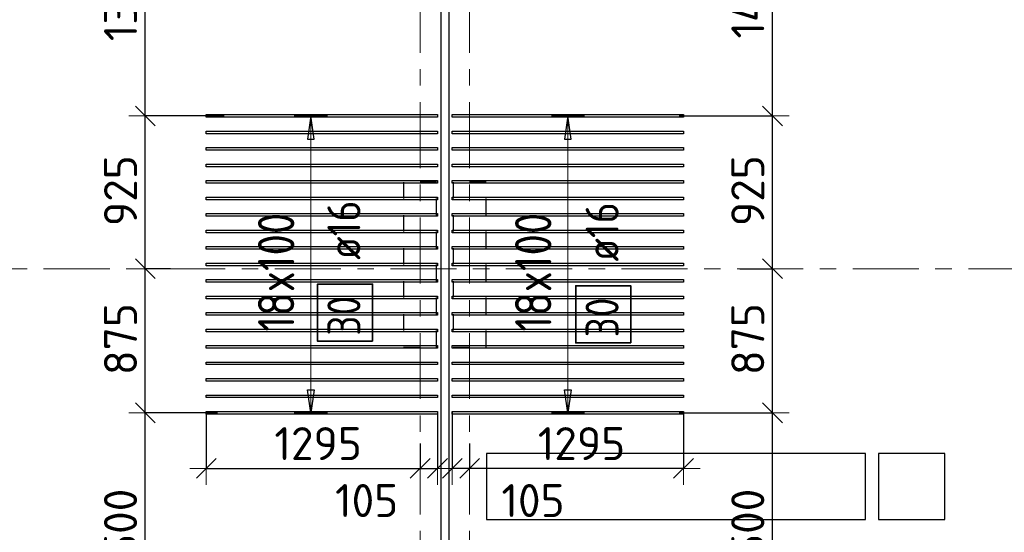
# Model space of a CAD drawing. Header units: metres. Extents: x -38 to 107, y -15 to 21.
# Tile 34 of 167: x 30.13 to 36.09, y 11.2 to 14.31. Entities that reach past the tile are written whole.
import ezdxf

# ---------------------------------------------------------------- set-up
doc = ezdxf.new("R2010")
doc.units = ezdxf.units.M
doc.header["$PDMODE"] = 65
for name, pattern in [('______11', [0.5, 0.4, -0.05, 0, -0.05]), ('______2', [0.0405, 0.03, -0.0105]), ('______5', [1.1, 0.8, -0.1, 0.1, -0.1])]:
    doc.linetypes.add(name, pattern=pattern)
for name, color, linetype, lineweight in [('XR$2$Осевая линия (1)', 7, '______5', 13), ('XR$4$Перекрытие (1)', 7, 'Continuous', 35), ('XR$4$Размерная линия (1)', 7, 'Continuous', 13)]:
    doc.layers.add(name, color=color, linetype=linetype, lineweight=lineweight)
doc.layers.add('XR$4$Арм.стержн.Доп. Арм верхн.зоны Х', color=7, linetype='Continuous', lineweight=35, true_color=0x8c8cff)
doc.layers.add('XR$6$Стена_ бетон несущ.', color=7, linetype='Continuous', lineweight=70, true_color=0xb4b496)
doc.styles.add('ISOCPEUR', font='txt')
doc.dimstyles.new('DIMSTYLE_3', dxfattribs={"dimtxt": 0.2, "dimasz": 0.2, "dimexe": 0, "dimexo": 0, "dimgap": 0.1, "dimtad": 2, "dimdec": 0, "dimlfac": 1000, "dimrnd": 5, "dimzin": 12, "dimdsep": 46, "dimtxsty": 'ISOCPEUR', "dimblk1": 'ALL_ML_STRICH', "dimblk2": 'ALL_ML_STRICH', "dimsah": 1, "dimcen": 0, "dimclrd": 7, "dimclre": 256, "dimclrt": 7, "dimadec": 0, "dimazin": 0, "dimtfac": 1, "dimtdec": 0, "dimtix": 1, "dimtmove": 2, "dimatfit": 3, "dimfxl": 0, "dimtzin": 0, "dimlwd": 0, "dimlwe": -3, "dimarcsym": 0})
doc.dimstyles.new('DIMSTYLE_33', dxfattribs={"dimtxt": 0.2, "dimasz": 0.2, "dimexe": 0, "dimexo": 0, "dimgap": 0.1, "dimtad": 2, "dimdec": 0, "dimlfac": 1000, "dimrnd": 5, "dimzin": 12, "dimdsep": 46, "dimtxsty": 'ISOCPEUR', "dimblk1": 'ALL_ML_STRICH', "dimblk2": 'ALL_ML_STRICH', "dimsah": 1, "dimcen": 0, "dimclrd": 7, "dimclre": 256, "dimclrt": 7, "dimadec": 0, "dimazin": 0, "dimtfac": 1, "dimtdec": 0, "dimtix": 1, "dimtmove": 2, "dimatfit": 3, "dimfxl": 0, "dimtvp": 1.2, "dimtzin": 0, "dimlwd": 0, "dimlwe": -3, "dimarcsym": 0})
doc.dimstyles.new('DIMSTYLE_34', dxfattribs={"dimtxt": 0.2, "dimasz": 0.2, "dimexe": 0, "dimexo": 0, "dimgap": 0.1, "dimtad": 0, "dimdec": 0, "dimlfac": 1000, "dimrnd": 5, "dimzin": 12, "dimdsep": 46, "dimtxsty": 'ISOCPEUR', "dimblk1": 'ALL_ML_STRICH', "dimblk2": 'ALL_ML_STRICH', "dimsah": 1, "dimcen": 0, "dimclrd": 7, "dimclre": 256, "dimclrt": 7, "dimadec": 0, "dimazin": 0, "dimtfac": 1, "dimtdec": 0, "dimtix": 1, "dimtmove": 2, "dimatfit": 3, "dimfxl": 0, "dimtvp": 1.2, "dimtzin": 0, "dimlwd": 0, "dimlwe": -3, "dimarcsym": 0})

# ---------------------------------------------------------------- blocks, each defined once
blk = doc.blocks.new('ALL_ML_STRICH')
at = {"color": 0, "linetype": 'ByBlock', "lineweight": -2}
for p, q in [((-0.3, -0.3), (0.3, 0.3)), ((0, -0.5), (0, 0.5)), ((-1, 0), (0.5, 0))]:
    blk.add_line(p, q, dxfattribs=at)
blk = doc.blocks.new('*D293')
at = {"layer": 'DEFPOINTS', "color": 7, "linetype": 'Continuous', "lineweight": 13, "transparency": 33554687}
for p in [(31.255, 11.9483), (32.55, 11.7595), (31.255, 11.5895)]:
    blk.add_point(p, dxfattribs=at)
at = {"layer": 'XR$4$Размерная линия (1)', "color": 9, "linetype": 'Continuous', "lineweight": -2, "true_color": 0xc7c7c7, "transparency": 33554687}
for p, q in [((31.255, 11.9283), (31.255, 11.5895)), ((32.55, 11.7395), (32.55, 11.5895))]:
    blk.add_line(p, q, dxfattribs=at)
at = {"layer": 'XR$4$Размерная линия (1)', "color": 7, "linetype": 'Continuous', "lineweight": -2, "transparency": 33554687}
blk.add_line((31.255, 11.5895), (32.55, 11.5895), dxfattribs=at)
at = {"layer": 'XR$4$Размерная линия (1)', "color": 7, "linetype": 'Continuous', "lineweight": 13, "transparency": 33554687, "xscale": 0.2, "yscale": 0.2, "zscale": 0.2, "rotation": 180}
blk.add_blockref('ALL_ML_STRICH', (31.255, 11.5895), dxfattribs=at)
at = {"layer": 'XR$4$Размерная линия (1)', "color": 7, "linetype": 'Continuous', "lineweight": 13, "transparency": 33554687, "xscale": 0.2, "yscale": 0.2, "zscale": 0.2}
blk.add_blockref('ALL_ML_STRICH', (32.55, 11.5895), dxfattribs=at)
at = {"layer": 'XR$4$Размерная линия (1)', "color": 7, "linetype": 'Continuous', "lineweight": 13, "transparency": 33554687, "insert": (31.9325, 11.7395), "char_height": 0.2, "width": 0.8, "attachment_point": 5, "style": 'ISOCPEUR'}
blk.add_mtext('\\A1;{1295}', dxfattribs=at)
blk = doc.blocks.new('*D294')
at = {"layer": 'DEFPOINTS', "color": 7, "linetype": 'Continuous', "lineweight": 13, "transparency": 33554687}
for p in [(32.655, 11.9483), (32.55, 11.7595), (32.55, 11.5895)]:
    blk.add_point(p, dxfattribs=at)
at = {"layer": 'XR$4$Размерная линия (1)', "color": 9, "linetype": 'Continuous', "lineweight": -2, "true_color": 0xc7c7c7, "transparency": 33554687}
for p, q in [((32.655, 11.9283), (32.655, 11.5895)), ((32.55, 11.7395), (32.55, 11.5895))]:
    blk.add_line(p, q, dxfattribs=at)
at = {"layer": 'XR$4$Размерная линия (1)', "color": 7, "linetype": 'Continuous', "lineweight": -2, "transparency": 33554687}
blk.add_line((32.55, 11.5895), (32.655, 11.5895), dxfattribs=at)
at = {"layer": 'XR$4$Размерная линия (1)', "color": 7, "linetype": 'Continuous', "lineweight": 13, "transparency": 33554687, "xscale": 0.2, "yscale": 0.2, "zscale": 0.2, "rotation": 180}
blk.add_blockref('ALL_ML_STRICH', (32.55, 11.5895), dxfattribs=at)
at = {"layer": 'XR$4$Размерная линия (1)', "color": 7, "linetype": 'Continuous', "lineweight": 13, "transparency": 33554687, "xscale": 0.2, "yscale": 0.2, "zscale": 0.2}
blk.add_blockref('ALL_ML_STRICH', (32.655, 11.5895), dxfattribs=at)
at = {"layer": 'XR$4$Размерная линия (1)', "color": 7, "linetype": 'Continuous', "lineweight": 13, "transparency": 33554687, "insert": (32.2262, 11.3943), "char_height": 0.2, "width": 0.6, "attachment_point": 5, "style": 'ISOCPEUR'}
blk.add_mtext('\\A1;{105}', dxfattribs=at)
blk = doc.blocks.new('*D301')
at = {"layer": 'DEFPOINTS', "color": 7, "linetype": 'Continuous', "lineweight": 13, "transparency": 33554687}
for p in [(34.145, 11.9483), (32.85, 11.7595), (34.145, 11.5895)]:
    blk.add_point(p, dxfattribs=at)
at = {"layer": 'XR$4$Размерная линия (1)', "color": 9, "linetype": 'Continuous', "lineweight": -2, "true_color": 0xc7c7c7, "transparency": 33554687}
for p, q in [((34.145, 11.9283), (34.145, 11.5895)), ((32.85, 11.7395), (32.85, 11.5895))]:
    blk.add_line(p, q, dxfattribs=at)
at = {"layer": 'XR$4$Размерная линия (1)', "color": 7, "linetype": 'Continuous', "lineweight": -2, "transparency": 33554687}
blk.add_line((34.145, 11.5895), (32.85, 11.5895), dxfattribs=at)
at = {"layer": 'XR$4$Размерная линия (1)', "color": 7, "linetype": 'Continuous', "lineweight": 13, "transparency": 33554687, "xscale": 0.2, "yscale": 0.2, "zscale": 0.2}
for p, rotation in [((32.85, 11.5895), 180), ((34.145, 11.5895), 360)]:
    blk.add_blockref('ALL_ML_STRICH', p, dxfattribs=dict(at, rotation=rotation))
at = {"layer": 'XR$4$Размерная линия (1)', "color": 7, "linetype": 'Continuous', "lineweight": 13, "transparency": 33554687, "insert": (33.5275, 11.7395), "char_height": 0.2, "width": 0.8, "attachment_point": 5, "style": 'ISOCPEUR'}
blk.add_mtext('\\A1;{1295}', dxfattribs=at)
blk = doc.blocks.new('*D302')
at = {"layer": 'DEFPOINTS', "color": 7, "linetype": 'Continuous', "lineweight": 13, "transparency": 33554687}
for p in [(32.745, 11.9483), (32.85, 11.7595), (32.85, 11.5895)]:
    blk.add_point(p, dxfattribs=at)
at = {"layer": 'XR$4$Размерная линия (1)', "color": 9, "linetype": 'Continuous', "lineweight": -2, "true_color": 0xc7c7c7, "transparency": 33554687}
for p, q in [((32.745, 11.9283), (32.745, 11.5895)), ((32.85, 11.7395), (32.85, 11.5895))]:
    blk.add_line(p, q, dxfattribs=at)
at = {"layer": 'XR$4$Размерная линия (1)', "color": 7, "linetype": 'Continuous', "lineweight": -2, "transparency": 33554687}
blk.add_line((32.85, 11.5895), (32.745, 11.5895), dxfattribs=at)
at = {"layer": 'XR$4$Размерная линия (1)', "color": 7, "linetype": 'Continuous', "lineweight": 13, "transparency": 33554687, "xscale": 0.2, "yscale": 0.2, "zscale": 0.2}
for p, rotation in [((32.745, 11.5895), 180), ((32.85, 11.5895), 360)]:
    blk.add_blockref('ALL_ML_STRICH', p, dxfattribs=dict(at, rotation=rotation))
at = {"layer": 'XR$4$Размерная линия (1)', "color": 7, "linetype": 'Continuous', "lineweight": 13, "transparency": 33554687, "insert": (33.2338, 11.3943), "char_height": 0.2, "width": 0.6, "attachment_point": 5, "style": 'ISOCPEUR'}
blk.add_mtext('\\A1;{105}', dxfattribs=at)
blk = doc.blocks.new('*D470')
at = {"layer": 'DEFPOINTS', "color": 7, "linetype": 'Continuous', "lineweight": 13, "transparency": 33554687}
for p in [(31.3429, 11.9262), (30.8857, 10.4262), (31.3153, 10.4262)]:
    blk.add_point(p, dxfattribs=at)
at = {"layer": 'XR$4$Размерная линия (1)', "color": 9, "linetype": 'Continuous', "lineweight": -2, "true_color": 0xc7c7c7, "transparency": 33554687}
for p, q in [((31.3229, 11.9262), (30.8857, 11.9262)), ((31.2953, 10.4262), (30.8857, 10.4262))]:
    blk.add_line(p, q, dxfattribs=at)
at = {"layer": 'XR$4$Размерная линия (1)', "color": 7, "linetype": 'Continuous', "lineweight": -2, "transparency": 33554687}
blk.add_line((30.8857, 10.4262), (30.8857, 11.9262), dxfattribs=at)
at = {"layer": 'XR$4$Размерная линия (1)', "color": 7, "linetype": 'Continuous', "lineweight": 13, "transparency": 33554687, "xscale": 0.2, "yscale": 0.2, "zscale": 0.2}
for p, rotation in [((30.8857, 11.9262), 90), ((30.8857, 10.4262), 270)]:
    blk.add_blockref('ALL_ML_STRICH', p, dxfattribs=dict(at, rotation=rotation))
at = {"layer": 'XR$4$Размерная линия (1)', "color": 7, "linetype": 'Continuous', "lineweight": 13, "transparency": 33554687, "insert": (30.7357, 11.2062), "char_height": 0.2, "width": 0.8, "attachment_point": 5, "rotation": 90, "style": 'ISOCPEUR'}
blk.add_mtext('\\A1;{1500}', dxfattribs=at)
blk = doc.blocks.new('*D471')
at = {"layer": 'DEFPOINTS', "color": 7, "linetype": 'Continuous', "lineweight": 13, "transparency": 33554687}
for p in [(31.0591, 12.8), (30.8857, 11.9262), (31.3429, 11.9262)]:
    blk.add_point(p, dxfattribs=at)
at = {"layer": 'XR$4$Размерная линия (1)', "color": 9, "linetype": 'Continuous', "lineweight": -2, "true_color": 0xc7c7c7, "transparency": 33554687}
for p, q in [((31.0391, 12.8), (30.8857, 12.8)), ((31.3229, 11.9262), (30.8857, 11.9262))]:
    blk.add_line(p, q, dxfattribs=at)
at = {"layer": 'XR$4$Размерная линия (1)', "color": 7, "linetype": 'Continuous', "lineweight": -2, "transparency": 33554687}
blk.add_line((30.8857, 11.9262), (30.8857, 12.8), dxfattribs=at)
at = {"layer": 'XR$4$Размерная линия (1)', "color": 7, "linetype": 'Continuous', "lineweight": 13, "transparency": 33554687, "xscale": 0.2, "yscale": 0.2, "zscale": 0.2}
for p, rotation in [((30.8857, 12.8), 90), ((30.8857, 11.9262), 270)]:
    blk.add_blockref('ALL_ML_STRICH', p, dxfattribs=dict(at, rotation=rotation))
at = {"layer": 'XR$4$Размерная линия (1)', "color": 7, "linetype": 'Continuous', "lineweight": 13, "transparency": 33554687, "insert": (30.7357, 12.3731), "char_height": 0.2, "width": 0.6, "attachment_point": 5, "rotation": 90, "style": 'ISOCPEUR'}
blk.add_mtext('\\A1;{875}', dxfattribs=at)
blk = doc.blocks.new('*D472')
at = {"layer": 'DEFPOINTS', "color": 7, "linetype": 'Continuous', "lineweight": 13, "transparency": 33554687}
for p in [(31.3834, 13.7262), (30.8857, 12.8), (31.0591, 12.8)]:
    blk.add_point(p, dxfattribs=at)
at = {"layer": 'XR$4$Размерная линия (1)', "color": 9, "linetype": 'Continuous', "lineweight": -2, "true_color": 0xc7c7c7, "transparency": 33554687}
for p, q in [((31.3634, 13.7262), (30.8857, 13.7262)), ((31.0391, 12.8), (30.8857, 12.8))]:
    blk.add_line(p, q, dxfattribs=at)
at = {"layer": 'XR$4$Размерная линия (1)', "color": 7, "linetype": 'Continuous', "lineweight": -2, "transparency": 33554687}
blk.add_line((30.8857, 12.8), (30.8857, 13.7262), dxfattribs=at)
at = {"layer": 'XR$4$Размерная линия (1)', "color": 7, "linetype": 'Continuous', "lineweight": 13, "transparency": 33554687, "xscale": 0.2, "yscale": 0.2, "zscale": 0.2}
for p, rotation in [((30.8857, 13.7262), 90), ((30.8857, 12.8), 270)]:
    blk.add_blockref('ALL_ML_STRICH', p, dxfattribs=dict(at, rotation=rotation))
at = {"layer": 'XR$4$Размерная линия (1)', "color": 7, "linetype": 'Continuous', "lineweight": 13, "transparency": 33554687, "insert": (30.7357, 13.2731), "char_height": 0.2, "width": 0.6, "attachment_point": 5, "rotation": 90, "style": 'ISOCPEUR'}
blk.add_mtext('\\A1;{925}', dxfattribs=at)
blk = doc.blocks.new('*D473')
at = {"layer": 'DEFPOINTS', "color": 7, "linetype": 'Continuous', "lineweight": 13, "transparency": 33554687}
for p in [(31.2924, 15.1003), (30.8857, 13.7262), (31.3834, 13.7262)]:
    blk.add_point(p, dxfattribs=at)
at = {"layer": 'XR$4$Размерная линия (1)', "color": 9, "linetype": 'Continuous', "lineweight": -2, "true_color": 0xc7c7c7, "transparency": 33554687}
for p, q in [((31.2724, 15.1003), (30.8857, 15.1003)), ((31.3634, 13.7262), (30.8857, 13.7262))]:
    blk.add_line(p, q, dxfattribs=at)
at = {"layer": 'XR$4$Размерная линия (1)', "color": 7, "linetype": 'Continuous', "lineweight": -2, "transparency": 33554687}
blk.add_line((30.8857, 13.7262), (30.8857, 15.1003), dxfattribs=at)
at = {"layer": 'XR$4$Размерная линия (1)', "color": 7, "linetype": 'Continuous', "lineweight": 13, "transparency": 33554687, "xscale": 0.2, "yscale": 0.2, "zscale": 0.2}
for p, rotation in [((30.8857, 15.1003), 90), ((30.8857, 13.7262), 270)]:
    blk.add_blockref('ALL_ML_STRICH', p, dxfattribs=dict(at, rotation=rotation))
at = {"layer": 'XR$4$Размерная линия (1)', "color": 7, "linetype": 'Continuous', "lineweight": 13, "transparency": 33554687, "insert": (30.7357, 14.4432), "char_height": 0.2, "width": 0.8, "attachment_point": 5, "rotation": 90, "style": 'ISOCPEUR'}
blk.add_mtext('\\A1;{1375}', dxfattribs=at)
blk = doc.blocks.new('*D487')
at = {"layer": 'DEFPOINTS', "color": 7, "linetype": 'Continuous', "lineweight": 13, "transparency": 33554687}
for p in [(34.0988, 11.9262), (34.0996, 10.4262), (34.6844, 10.4262)]:
    blk.add_point(p, dxfattribs=at)
at = {"layer": 'XR$4$Размерная линия (1)', "color": 9, "linetype": 'Continuous', "lineweight": -2, "true_color": 0xc7c7c7, "transparency": 33554687}
for p, q in [((34.1188, 11.9262), (34.6844, 11.9262)), ((34.1196, 10.4262), (34.6844, 10.4262))]:
    blk.add_line(p, q, dxfattribs=at)
at = {"layer": 'XR$4$Размерная линия (1)', "color": 7, "linetype": 'Continuous', "lineweight": -2, "transparency": 33554687}
blk.add_line((34.6844, 10.4262), (34.6844, 11.9262), dxfattribs=at)
at = {"layer": 'XR$4$Размерная линия (1)', "color": 7, "linetype": 'Continuous', "lineweight": 13, "transparency": 33554687, "xscale": 0.2, "yscale": 0.2, "zscale": 0.2}
for p, rotation in [((34.6844, 11.9262), 90), ((34.6844, 10.4262), 270)]:
    blk.add_blockref('ALL_ML_STRICH', p, dxfattribs=dict(at, rotation=rotation))
at = {"layer": 'XR$4$Размерная линия (1)', "color": 7, "linetype": 'Continuous', "lineweight": 13, "transparency": 33554687, "insert": (34.5344, 11.2062), "char_height": 0.2, "width": 0.8, "attachment_point": 5, "rotation": 90, "style": 'ISOCPEUR'}
blk.add_mtext('\\A1;{1500}', dxfattribs=at)
blk = doc.blocks.new('*D488')
at = {"layer": 'DEFPOINTS', "color": 7, "linetype": 'Continuous', "lineweight": 13, "transparency": 33554687}
for p in [(34.4658, 12.8), (34.0988, 11.9262), (34.6844, 11.9262)]:
    blk.add_point(p, dxfattribs=at)
at = {"layer": 'XR$4$Размерная линия (1)', "color": 9, "linetype": 'Continuous', "lineweight": -2, "true_color": 0xc7c7c7, "transparency": 33554687}
for p, q in [((34.4858, 12.8), (34.6844, 12.8)), ((34.1188, 11.9262), (34.6844, 11.9262))]:
    blk.add_line(p, q, dxfattribs=at)
at = {"layer": 'XR$4$Размерная линия (1)', "color": 7, "linetype": 'Continuous', "lineweight": -2, "transparency": 33554687}
blk.add_line((34.6844, 11.9262), (34.6844, 12.8), dxfattribs=at)
at = {"layer": 'XR$4$Размерная линия (1)', "color": 7, "linetype": 'Continuous', "lineweight": 13, "transparency": 33554687, "xscale": 0.2, "yscale": 0.2, "zscale": 0.2}
for p, rotation in [((34.6844, 12.8), 90), ((34.6844, 11.9262), 270)]:
    blk.add_blockref('ALL_ML_STRICH', p, dxfattribs=dict(at, rotation=rotation))
at = {"layer": 'XR$4$Размерная линия (1)', "color": 7, "linetype": 'Continuous', "lineweight": 13, "transparency": 33554687, "insert": (34.5344, 12.3731), "char_height": 0.2, "width": 0.6, "attachment_point": 5, "rotation": 90, "style": 'ISOCPEUR'}
blk.add_mtext('\\A1;{875}', dxfattribs=at)
blk = doc.blocks.new('*D489')
at = {"layer": 'DEFPOINTS', "color": 7, "linetype": 'Continuous', "lineweight": 13, "transparency": 33554687}
for p in [(34.0988, 13.7262), (34.4658, 12.8), (34.6844, 12.8)]:
    blk.add_point(p, dxfattribs=at)
at = {"layer": 'XR$4$Размерная линия (1)', "color": 9, "linetype": 'Continuous', "lineweight": -2, "true_color": 0xc7c7c7, "transparency": 33554687}
for p, q in [((34.1188, 13.7262), (34.6844, 13.7262)), ((34.4858, 12.8), (34.6844, 12.8))]:
    blk.add_line(p, q, dxfattribs=at)
at = {"layer": 'XR$4$Размерная линия (1)', "color": 7, "linetype": 'Continuous', "lineweight": -2, "transparency": 33554687}
blk.add_line((34.6844, 12.8), (34.6844, 13.7262), dxfattribs=at)
at = {"layer": 'XR$4$Размерная линия (1)', "color": 7, "linetype": 'Continuous', "lineweight": 13, "transparency": 33554687, "xscale": 0.2, "yscale": 0.2, "zscale": 0.2}
for p, rotation in [((34.6844, 13.7262), 90), ((34.6844, 12.8), 270)]:
    blk.add_blockref('ALL_ML_STRICH', p, dxfattribs=dict(at, rotation=rotation))
at = {"layer": 'XR$4$Размерная линия (1)', "color": 7, "linetype": 'Continuous', "lineweight": 13, "transparency": 33554687, "insert": (34.5344, 13.2731), "char_height": 0.2, "width": 0.6, "attachment_point": 5, "rotation": 90, "style": 'ISOCPEUR'}
blk.add_mtext('\\A1;{925}', dxfattribs=at)
blk = doc.blocks.new('*D490')
at = {"layer": 'DEFPOINTS', "color": 7, "linetype": 'Continuous', "lineweight": 13, "transparency": 33554687}
for p in [(34.1099, 15.1625), (34.0988, 13.7262), (34.6844, 13.7262)]:
    blk.add_point(p, dxfattribs=at)
at = {"layer": 'XR$4$Размерная линия (1)', "color": 9, "linetype": 'Continuous', "lineweight": -2, "true_color": 0xc7c7c7, "transparency": 33554687}
for p, q in [((34.1299, 15.1625), (34.6844, 15.1625)), ((34.1188, 13.7262), (34.6844, 13.7262))]:
    blk.add_line(p, q, dxfattribs=at)
at = {"layer": 'XR$4$Размерная линия (1)', "color": 7, "linetype": 'Continuous', "lineweight": -2, "transparency": 33554687}
blk.add_line((34.6844, 13.7262), (34.6844, 15.1625), dxfattribs=at)
at = {"layer": 'XR$4$Размерная линия (1)', "color": 7, "linetype": 'Continuous', "lineweight": 13, "transparency": 33554687, "xscale": 0.2, "yscale": 0.2, "zscale": 0.2}
for p, rotation in [((34.6844, 15.1625), 90), ((34.6844, 13.7262), 270)]:
    blk.add_blockref('ALL_ML_STRICH', p, dxfattribs=dict(at, rotation=rotation))
at = {"layer": 'XR$4$Размерная линия (1)', "color": 7, "linetype": 'Continuous', "lineweight": 13, "transparency": 33554687, "insert": (34.5344, 14.4643), "char_height": 0.2, "width": 0.8, "attachment_point": 5, "rotation": 90, "style": 'ISOCPEUR'}
blk.add_mtext('\\A1;{1435}', dxfattribs=at)

msp = doc.modelspace()

# ---------------------------------------------------------------- linework, layer by layer
at = {"layer": 'XR$2$Осевая линия (1)', "color": 253, "linetype": '______11', "lineweight": 13, "true_color": 0xa0a0a0, "transparency": 33554687}
for p, q in [((32.55, -3.39), (32.55, 19.78)), ((32.85, -3.39), (32.85, 19.78)), ((-2.63, 12.8), (62.6, 12.8))]:
    msp.add_line(p, q, dxfattribs=at)
at = {"layer": 'XR$4$Арм.стержн.Доп. Арм верхн.зоны Х', "color": 253, "linetype": 'Continuous', "lineweight": -3, "true_color": 0xa0a0a0, "transparency": 33554687}
for p, q in [((31.8882, 13.7262), (31.7882, 13.7262)), ((31.8882, 13.7262), (31.9882, 13.7262)), ((33.445, 13.7262), (33.345, 13.7262)), ((33.445, 13.7262), (33.545, 13.7262)), ((31.8882, 11.9262), (31.7882, 11.9262)), ((31.8882, 11.9262), (31.9882, 11.9262)), ((33.445, 11.9262), (33.345, 11.9262)), ((33.445, 11.9262), (33.545, 11.9262))]:
    msp.add_line(p, q, dxfattribs=at)
at = {"layer": 'XR$4$Арм.стержн.Доп. Арм верхн.зоны Х', "color": 7, "linetype": 'Continuous', "lineweight": 25, "transparency": 33554687}
for p, q in [((31.8882, 13.7262), (31.8682, 13.5862)), ((31.9082, 13.5862), (31.8882, 13.7262)), ((33.445, 13.7262), (33.425, 13.5862)), ((33.465, 13.5862), (33.445, 13.7262)), ((31.8682, 13.5862), (31.9082, 13.5862)), ((33.425, 13.5862), (33.465, 13.5862)), ((31.8882, 11.9262), (31.8682, 12.0662)), ((31.8682, 12.0662), (31.9082, 12.0662)), ((31.9082, 12.0662), (31.8882, 11.9262)), ((33.445, 11.9262), (33.425, 12.0662)), ((33.425, 12.0662), (33.465, 12.0662)), ((33.465, 12.0662), (33.445, 11.9262))]:
    msp.add_line(p, q, dxfattribs=at)
at = {"layer": 'XR$4$Арм.стержн.Доп. Арм верхн.зоны Х', "color": 7, "linetype": 'Continuous', "lineweight": 13, "transparency": 33554687}
for p, q in [((31.8882, 13.7262), (31.8882, 13.7262)), ((31.8882, 11.9262), (31.8882, 13.7262)), ((33.445, 13.7262), (33.445, 13.7262)), ((33.445, 11.9262), (33.445, 13.7262)), ((31.8882, 11.9262), (31.8882, 11.9262)), ((33.445, 11.9262), (33.445, 11.9262))]:
    msp.add_line(p, q, dxfattribs=at)
at = {"layer": 'XR$4$Арм.стержн.Доп. Арм верхн.зоны Х', "color": 7, "linetype": 'Continuous', "lineweight": 25, "transparency": 33554687}
for points in [[(32.655, 13.7182), (31.255, 13.7182), (31.255, 13.7342), (32.655, 13.7342), (32.655, 13.7182)], [(32.745, 13.7342), (34.145, 13.7342), (34.145, 13.7182), (32.745, 13.7182), (32.745, 13.7342)], [(32.655, 13.6182), (31.255, 13.6182), (31.255, 13.6342), (32.655, 13.6342), (32.655, 13.6182)], [(32.745, 13.6342), (34.145, 13.6342), (34.145, 13.6182), (32.745, 13.6182), (32.745, 13.6342)], [(32.655, 13.5182), (31.255, 13.5182), (31.255, 13.5342), (32.655, 13.5342), (32.655, 13.5182)], [(32.745, 13.5342), (34.145, 13.5342), (34.145, 13.5182), (32.745, 13.5182), (32.745, 13.5342)], [(32.655, 13.4182), (31.255, 13.4182), (31.255, 13.4342), (32.655, 13.4342), (32.655, 13.4182)], [(32.745, 13.4342), (34.145, 13.4342), (34.145, 13.4182), (32.745, 13.4182), (32.745, 13.4342)], [(32.655, 13.3182), (31.255, 13.3182), (31.255, 13.3342), (32.655, 13.3342), (32.655, 13.3182)], [(32.745, 13.3342), (34.145, 13.3342), (34.145, 13.3182), (32.745, 13.3182), (32.745, 13.3342)], [(32.655, 13.2182), (31.255, 13.2182), (31.255, 13.2342), (32.655, 13.2342), (32.655, 13.2182)], [(32.745, 13.2342), (34.145, 13.2342), (34.145, 13.2182), (32.745, 13.2182), (32.745, 13.2342)], [(32.655, 13.1182), (31.255, 13.1182), (31.255, 13.1342), (32.655, 13.1342), (32.655, 13.1182)], [(32.745, 13.1342), (34.145, 13.1342), (34.145, 13.1182), (32.745, 13.1182), (32.745, 13.1342)], [(32.655, 13.0182), (31.255, 13.0182), (31.255, 13.0342), (32.655, 13.0342), (32.655, 13.0182)], [(32.745, 13.0342), (34.145, 13.0342), (34.145, 13.0182), (32.745, 13.0182), (32.745, 13.0342)], [(32.655, 12.9182), (31.255, 12.9182), (31.255, 12.9342), (32.655, 12.9342), (32.655, 12.9182)], [(32.745, 12.9342), (34.145, 12.9342), (34.145, 12.9182), (32.745, 12.9182), (32.745, 12.9342)], [(32.655, 12.8182), (31.255, 12.8182), (31.255, 12.8342), (32.655, 12.8342), (32.655, 12.8182)], [(32.745, 12.8342), (34.145, 12.8342), (34.145, 12.8182), (32.745, 12.8182), (32.745, 12.8342)], [(32.655, 12.7182), (31.255, 12.7182), (31.255, 12.7342), (32.655, 12.7342), (32.655, 12.7182)], [(32.745, 12.7342), (34.145, 12.7342), (34.145, 12.7182), (32.745, 12.7182), (32.745, 12.7342)], [(32.655, 12.6182), (31.255, 12.6182), (31.255, 12.6342), (32.655, 12.6342), (32.655, 12.6182)], [(32.745, 12.6342), (34.145, 12.6342), (34.145, 12.6182), (32.745, 12.6182), (32.745, 12.6342)], [(32.655, 12.5182), (31.255, 12.5182), (31.255, 12.5342), (32.655, 12.5342), (32.655, 12.5182)], [(32.745, 12.5342), (34.145, 12.5342), (34.145, 12.5182), (32.745, 12.5182), (32.745, 12.5342)], [(32.655, 12.4182), (31.255, 12.4182), (31.255, 12.4342), (32.655, 12.4342), (32.655, 12.4182)], [(32.745, 12.4342), (34.145, 12.4342), (34.145, 12.4182), (32.745, 12.4182), (32.745, 12.4342)], [(32.655, 12.3182), (31.255, 12.3182), (31.255, 12.3342), (32.655, 12.3342), (32.655, 12.3182)], [(32.745, 12.3342), (34.145, 12.3342), (34.145, 12.3182), (32.745, 12.3182), (32.745, 12.3342)], [(32.655, 12.2182), (31.255, 12.2182), (31.255, 12.2342), (32.655, 12.2342), (32.655, 12.2182)], [(32.745, 12.2342), (34.145, 12.2342), (34.145, 12.2182), (32.745, 12.2182), (32.745, 12.2342)], [(32.655, 12.1182), (31.255, 12.1182), (31.255, 12.1342), (32.655, 12.1342), (32.655, 12.1182)], [(32.745, 12.1342), (34.145, 12.1342), (34.145, 12.1182), (32.745, 12.1182), (32.745, 12.1342)], [(32.655, 12.0182), (31.255, 12.0182), (31.255, 12.0342), (32.655, 12.0342), (32.655, 12.0182)], [(32.745, 12.0342), (34.145, 12.0342), (34.145, 12.0182), (32.745, 12.0182), (32.745, 12.0342)], [(32.655, 11.9182), (31.255, 11.9182), (31.255, 11.9342), (32.655, 11.9342), (32.655, 11.9182)], [(32.745, 11.9342), (34.145, 11.9342), (34.145, 11.9182), (32.745, 11.9182), (32.745, 11.9342)]]:
    msp.add_lwpolyline(points, dxfattribs=at)
at = {"layer": 'XR$4$Арм.стержн.Доп. Арм верхн.зоны Х', "color": 7, "linetype": 'Continuous', "lineweight": 35, "transparency": 33554687}
for points in [[(32.2619, 12.3605), (32.2619, 12.7072), (31.9286, 12.7072), (31.9286, 12.3605), (32.2619, 12.3605)], [(33.8255, 12.3503), (33.8255, 12.6969), (33.4922, 12.6969), (33.4922, 12.3503), (33.8255, 12.3503)]]:
    msp.add_lwpolyline(points, dxfattribs=at)
at = {"layer": 'XR$4$Перекрытие (1)', "color": 7, "linetype": 'Continuous', "lineweight": 25, "transparency": 33554687}
for p, q in [((32.675, 16.6502), (32.675, -0.25)), ((32.725, -0.2498), (32.725, 16.4002)), ((32.952, 11.6802), (32.952, 11.2802)), ((35.247, 11.6802), (32.952, 11.6802)), ((35.247, 11.2802), (35.247, 11.6802)), ((35.3269, 11.6802), (35.3269, 11.2802)), ((35.7269, 11.6802), (35.3269, 11.6802)), ((35.7269, 11.2802), (35.7269, 11.6802)), ((32.952, 11.2802), (35.247, 11.2802)), ((35.3269, 11.2802), (35.7269, 11.2802))]:
    msp.add_line(p, q, dxfattribs=at)
at = {"layer": 'XR$6$Стена_ бетон несущ.', "color": 253, "linetype": '______2', "lineweight": -3, "true_color": 0xa0a0a0, "transparency": 33554687}
for p, q in [((32.45, 13.325), (32.45, 12.325)), ((32.65, 13.325), (32.45, 13.325)), ((32.65, 12.325), (32.65, 13.325)), ((32.95, 13.325), (32.75, 13.325)), ((32.75, 13.325), (32.75, 12.325)), ((32.95, 12.325), (32.95, 13.325)), ((32.45, 12.325), (32.65, 12.325)), ((32.75, 12.325), (32.95, 12.325))]:
    msp.add_line(p, q, dxfattribs=at)

# ---------------------------------------------------------------- texts
at = {"layer": 'XR$4$Арм.стержн.Доп. Арм верхн.зоны Х', "color": 7, "linetype": 'Continuous', "lineweight": 13, "transparency": 33554687, "char_height": 0.22, "width": 0.930455, "attachment_point": 7, "rotation": 90, "style": 'ISOCPEUR'}
for insert in [(31.7882, 12.4192), (33.345, 12.4192)]:
    msp.add_mtext('\\W0.86;18x100', dxfattribs=dict(at, insert=insert))
at = {"layer": 'XR$4$Арм.стержн.Доп. Арм верхн.зоны Х', "color": 7, "linetype": 'Continuous', "lineweight": 25, "transparency": 33554687, "char_height": 0.2, "attachment_point": 7, "rotation": 90, "style": 'ISOCPEUR'}
for s, insert, width in [('\\W0.89; ø16 ', (32.1886, 12.7405), 0.749105), ('\\W0.89; ø16 ', (33.7522, 12.7303), 0.749105), ('\\W0.87;30', (32.1886, 12.3939), 0.367208), ('\\W0.87;30', (33.7522, 12.3836), 0.367208)]:
    msp.add_mtext(s, dxfattribs=dict(at, insert=insert, width=width))

# ---------------------------------------------------------------- dimensions: what is measured, and where the dimension line sits
at = {"layer": 'XR$4$Размерная линия (1)', "color": 7, "linetype": 'Continuous', "lineweight": 13, "transparency": 33554687}
for base, p1, p2, angle, dimstyle, picture, middle in [((34.6844, 15.1625), (34.1188, 13.7262), (34.1299, 15.1625), 90, 'DIMSTYLE_3', '*D490', (34.5344, 14.4643)), ((30.8857, 15.1003), (31.3634, 13.7262), (31.2724, 15.1003), 90, 'DIMSTYLE_3', '*D473', (30.7357, 14.4432)), ((30.8857, 13.7262), (31.0391, 12.8), (31.3634, 13.7262), 90, 'DIMSTYLE_3', '*D472', (30.7357, 13.2731)), ((34.6844, 13.7262), (34.4858, 12.8), (34.1188, 13.7262), 90, 'DIMSTYLE_3', '*D489', (34.5344, 13.2731)), ((30.8857, 12.8), (31.3229, 11.9262), (31.0391, 12.8), 90, 'DIMSTYLE_3', '*D471', (30.7357, 12.3731)), ((34.6844, 12.8), (34.1188, 11.9262), (34.4858, 12.8), 90, 'DIMSTYLE_3', '*D488', (34.5344, 12.3731)), ((30.8857, 11.9262), (31.2953, 10.4262), (31.3229, 11.9262), 90, 'DIMSTYLE_3', '*D470', (30.7357, 11.2062)), ((34.6844, 11.9262), (34.1196, 10.4262), (34.1188, 11.9262), 90, 'DIMSTYLE_3', '*D487', (34.5344, 11.2062)), ((32.745, 11.5895), (32.85, 11.7395), (32.745, 11.9283), 180, 'DIMSTYLE_33', '*D302', (33.2338, 11.3943)), ((32.85, 11.5895), (34.145, 11.9283), (32.85, 11.7395), 180, 'DIMSTYLE_3', '*D301', (33.5275, 11.7395))]:
    dim = msp.add_linear_dim(base=base, p1=p1, p2=p2, angle=angle, dimstyle=dimstyle, override={"dimpost": '<>', "dimclrd": 7, "dimclre": 9, "dimclrt": 7, "dimlwd": 0, "dimlwe": 65533}, dxfattribs=at)
    dim.commit()
    dim.dimension.update_dxf_attribs({"geometry": picture, "text_midpoint": middle, "dimtype": 160})
for base, p1, p2, dimstyle, picture, middle in [((32.55, 11.5895), (31.255, 11.9283), (32.55, 11.7395), 'DIMSTYLE_3', '*D293', (31.9325, 11.7395)), ((32.655, 11.5895), (32.55, 11.7395), (32.655, 11.9283), 'DIMSTYLE_34', '*D294', (32.2262, 11.3943))]:
    dim = msp.add_linear_dim(base=base, p1=p1, p2=p2, dimstyle=dimstyle, override={"dimpost": '<>', "dimclrd": 7, "dimclre": 9, "dimclrt": 7, "dimlwd": 0, "dimlwe": 65533}, dxfattribs=at)
    dim.commit()
    dim.dimension.update_dxf_attribs({"geometry": picture, "text_midpoint": middle, "dimtype": 160})

doc.saveas('drawing.dxf')
